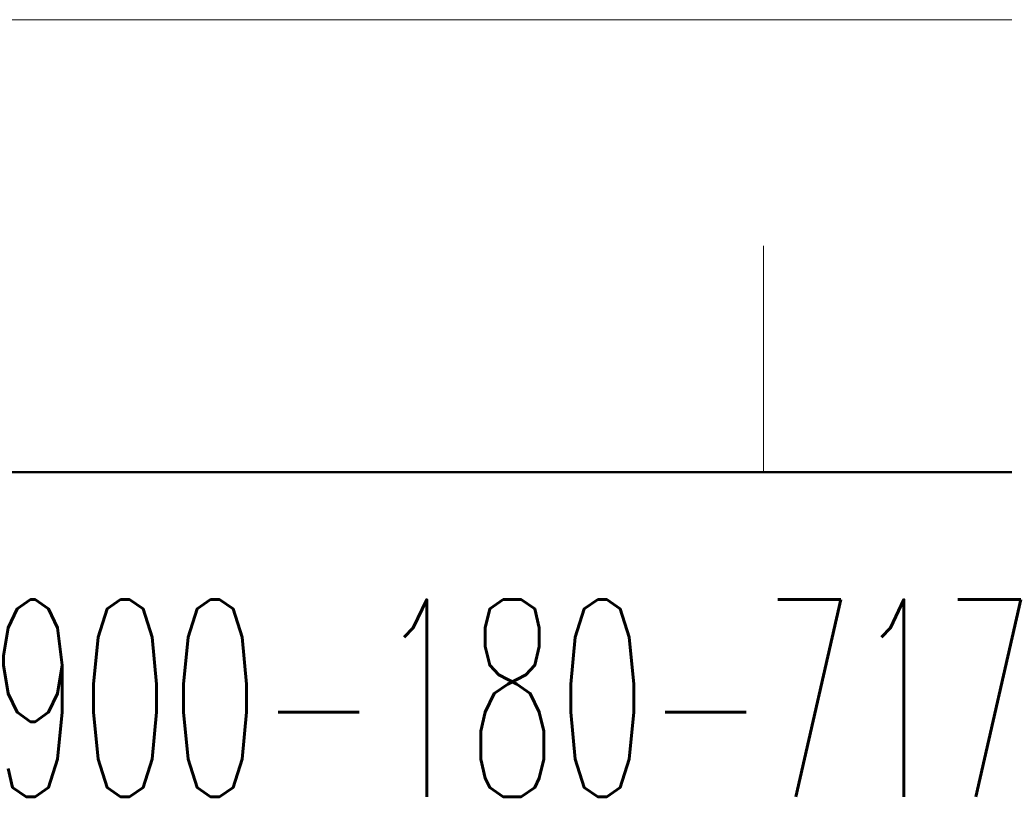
# Model space of a CAD drawing. Header units: millimetres. Extents: x 0 to 594, y 0 to 420.
# Tile 57 of 132: x 62 to 92, y 396 to 420. Entities that reach past the tile are written whole.
import ezdxf

# ---------------------------------------------------------------- set-up
doc = ezdxf.new("R2010")
doc.units = ezdxf.units.MM
doc.header["$LTSCALE"] = 0.257233
doc.layers.add('NoLayerName_001', color=7, linetype='Continuous')
doc.styles.get("Standard").update_dxf_attribs({"font": 'txt', "bigfont": 'extfont2'})

# ---------------------------------------------------------------- blocks, each defined once
blk = doc.blocks.new('JZB_0003')
at = {"layer": 'NoLayerName_001', "color": 3, "lineweight": 13, "insert": (11.99, 2.18), "char_height": 4.36, "attachment_point": 5}
blk.add_mtext('\\A1;\\W0.5593;900-180-717', dxfattribs=at)

msp = doc.modelspace()

# ---------------------------------------------------------------- linework, layer by layer
at = {"layer": 'NoLayerName_001', "color": 7, "linetype": 'Continuous', "lineweight": 13}
msp.add_line((0, 420.0255), (593.9754, 420.0255), dxfattribs=at)
at = {"layer": 'NoLayerName_001', "color": 2, "linetype": 'Continuous', "lineweight": 13}
msp.add_line((84.8536, 412.9543), (84.8536, 405.8832), dxfattribs=at)
at = {"layer": 'NoLayerName_001', "color": 7, "linetype": 'Continuous', "lineweight": 50}
msp.add_line((35.3557, 405.8832), (579.8331, 405.8832), dxfattribs=at)

# ---------------------------------------------------------------- block references
at = {"layer": 'NoLayerName_001', "xscale": 1.414227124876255, "yscale": 1.414227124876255, "zscale": 1.414227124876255}
msp.add_blockref('JZB_0003', (60.8259, 395.729), dxfattribs=at)

doc.saveas('drawing.dxf')
